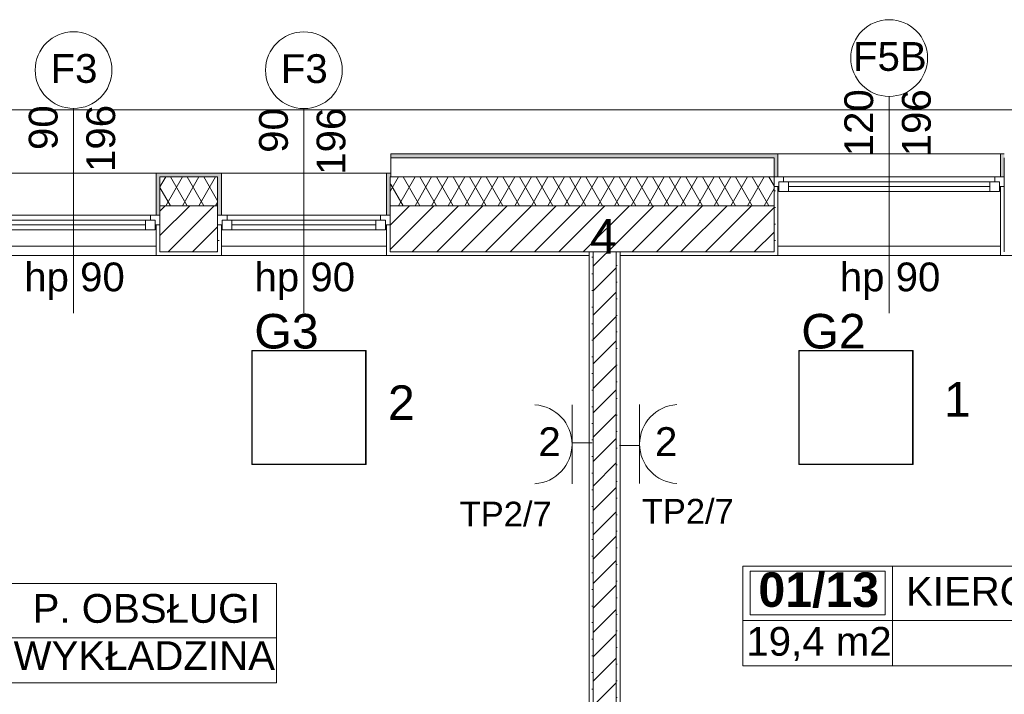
# Model space of a CAD drawing. Header units: millimetres. Extents: x -232602 to -175679, y -119570 to -82350.
# Tile 33 of 36: x -200377 to -195246, y -94294 to -90777. Entities that reach past the tile are written whole.
import ezdxf
from ezdxf.xclip import XClip

# ---------------------------------------------------------------- set-up
doc = ezdxf.new("R2010")
doc.units = ezdxf.units.MM
doc.header["$MEASUREMENT"] = 0
doc.header["$XCLIPFRAME"] = 0
doc.linetypes.add('Kropkowana', pattern=[317.499995, 0, -317.499995])
doc.layers.add('2D - Rysunki i Obrazki', color=7, linetype='Continuous')
for name, color, linetype, lineweight in [('PT_ELE_4_6_DLX_BLD0_LUMKEY_IDX_Nr_pióra__6', 6, 'Continuous', 18), ('PT_ELE_4_6_DLX_BLD0_LUMKEY_IDX_Nr_pióra__7', 7, 'Continuous', 18), ('PT_ELE_4_6_DLX_BLD1_LUM_Nr_pióra__5', 5, 'Continuous', 18), ('PT_ELE_4_6_DLX_BLD1_LUMKEY_IDX_Nr_pióra__3', 3, 'Continuous', 18), ('PT_ELE_4_6_E- Schemat - Szyny L1.L2.L3_Nr_pióra__7', 7, 'Continuous', 18), ('PT_ELE_4_6_Elementy Modelu - Strefy_Nr_pióra__251', 251, 'Continuous', 18), ('PT_ELE_4_6_Elementy Modelu - Strefy_Nr_pióra__254', 254, 'Continuous', 18), ('PT_ELE_4_6_Konstrukcja - Stropy_Nr_pióra__255', 255, 'Continuous', 18), ('PT_ELE_4_6_Konstrukcja - Ściany zew_Nr_pióra__251', 251, 'Continuous', 18), ('PT_ELE_4_6_Konstrukcja - Ściany zew_Nr_pióra__252', 252, 'Continuous', 18), ('PT_ELE_4_6_Konstrukcja - Ściany zew_Nr_pióra__254', 254, 'Continuous', 18), ('PT_ELE_4_6_Konstrukcja - Ściany zew_Nr_pióra__7', 7, 'Continuous', 18), ('PT_ELE_4_6_Oświetlenie_Nr_pióra__6', 6, 'Continuous', 18)]:
    doc.layers.add(name, color=color, linetype=linetype, lineweight=lineweight)
doc.layers.add('PT_ELE_4_6_DLX_BLD1_CONT_Nr_pióra__8', color=7, linetype='Continuous', lineweight=18, true_color=0x969696)
doc.layers.add('PT_ELE_4_6_DLX_BLD1_RESKEY_IDX_Nr_pióra__13', color=7, linetype='Continuous', lineweight=18, true_color=0x707070)
doc.styles.add('STYL_AUTOMATYCZNY_1', font='arial.ttf')
doc.styles.add('STYL_AUTOMATYCZNY_3', font='arial.ttf')
pattern_1 = [(60, (-96416.83, -0.008), (-64.951905, 37.5), []), (120, (-96416.83, -0.008), (64.951905, 37.5), [])]
pattern_2 = [(0, (-96416.83, -0.008), (0, 86.60254), [0, -50]), (0, (-96391.83, 43.29), (0, 86.60254), [0, -50])]
pattern_3 = [(45, (-96416.83, -0.008), (-63.63961, 63.63961), [])]

# ---------------------------------------------------------------- blocks, each defined once
blk = doc.blocks.new('Rysunek_1_6', base_point=(-200661.4, -99449.8))
at = {"layer": 'PT_ELE_4_6_Konstrukcja - Ściany zew_Nr_pióra__252', "linetype": 'Continuous', "lineweight": 18}
h = blk.add_hatch(dxfattribs=at)
h.set_pattern_fill('IZOLACJA_MIĘKKA_0006', color=252, style=0, pattern_type=2)
h.set_pattern_definition(pattern_1)
h.paths.add_polyline_path([(-199646.3, -91596.6), (-199646.3, -91746.6), (-199346.3, -91746.6), (-199346.3, -91596.6)])
h = blk.add_hatch(dxfattribs=at)
h.set_pattern_fill('IZOLACJA_MIĘKKA_0006', color=252, style=0, pattern_type=2)
h.set_pattern_definition(pattern_1)
h.paths.add_polyline_path([(-198443.1, -91596.6), (-198446.3, -91596.6), (-198446.3, -91746.6), (-198443.1, -91746.6)])
h = blk.add_hatch(dxfattribs=at)
h.set_pattern_fill('IZOLACJA_MIĘKKA_0006', color=252, style=0, pattern_type=2)
h.set_pattern_definition(pattern_1)
h.paths.add_polyline_path([(-198443.1, -91596.6), (-198443.1, -91746.6), (-196446.3, -91746.6), (-196446.3, -91596.6)])
h = blk.add_hatch(dxfattribs=at)
h.set_pattern_fill('TYNK_0006', color=252, style=0, pattern_type=2)
h.set_pattern_definition(pattern_2)
h.paths.add_polyline_path([(-196426.3, -91646.6), (-196446.3, -91646.6), (-196446.3, -92006.6), (-196426.3, -92006.6)])
h = blk.add_hatch(dxfattribs=at)
h.set_pattern_fill('TYNK_0006', color=252, style=0, pattern_type=2)
h.set_pattern_definition(pattern_2)
h.paths.add_polyline_path([(-195266.3, -91646.6), (-195266.3, -92006.6), (-195246.3, -92006.6), (-195246.3, -91646.6)])
h = blk.add_hatch(dxfattribs=at)
h.set_pattern_fill('BLOCZKI_CERAMICZNE_0006', color=252, style=0, pattern_type=2)
h.set_pattern_definition(pattern_3)
h.paths.add_polyline_path([(-199646.3, -91986.6), (-199346.3, -91986.6), (-199346.3, -91746.6), (-199646.3, -91746.6)])
h = blk.add_hatch(dxfattribs=at)
h.set_pattern_fill('BLOCZKI_CERAMICZNE_0006', color=252, style=0, pattern_type=2)
h.set_pattern_definition(pattern_3)
h.paths.add_polyline_path([(-198446.3, -91746.6), (-198446.3, -91986.6), (-198443.1, -91986.6), (-198443.1, -91746.6)])
h = blk.add_hatch(dxfattribs=at)
h.set_pattern_fill('BLOCZKI_CERAMICZNE_0006', color=252, style=0, pattern_type=2)
h.set_pattern_definition(pattern_3)
h.paths.add_polyline_path([(-198443.1, -91986.6), (-196446.3, -91986.6), (-196446.3, -91746.6), (-198443.1, -91746.6)])
h = blk.add_hatch(dxfattribs=at)
h.set_pattern_fill('TYNK_0006', color=252, style=0, pattern_type=2)
h.set_pattern_definition(pattern_2)
h.paths.add_polyline_path([(-199666.3, -91846.6), (-199666.3, -92006.6), (-199646.3, -92006.6), (-199646.3, -91846.6)])
h = blk.add_hatch(dxfattribs=at)
h.set_pattern_fill('TYNK_0006', color=252, style=0, pattern_type=2)
h.set_pattern_definition(pattern_2)
h.paths.add_polyline_path([(-199346.3, -91846.6), (-199346.3, -92006.6), (-199326.3, -92006.6), (-199326.3, -91846.6)])
h = blk.add_hatch(dxfattribs=at)
h.set_pattern_fill('TYNK_0006', color=252, style=0, pattern_type=2)
h.set_pattern_definition(pattern_2)
h.paths.add_polyline_path([(-198466.3, -91846.6), (-198466.3, -92006.6), (-198446.3, -92006.6), (-198446.3, -91846.6)])
h = blk.add_hatch(dxfattribs=at)
h.set_pattern_fill('TYNK_0006', color=252, style=0, pattern_type=2)
h.set_pattern_definition(pattern_2)
h.paths.add_polyline_path([(-199346.3, -91986.6), (-199646.3, -91986.6), (-199646.3, -92006.6), (-199346.3, -92006.6)])
h = blk.add_hatch(dxfattribs=at)
h.set_pattern_fill('TYNK_0006', color=252, style=0, pattern_type=2)
h.set_pattern_definition(pattern_2)
h.paths.add_polyline_path([(-198446.3, -91986.6), (-198446.3, -92006.6), (-198443.1, -92006.6), (-198443.1, -91986.6)])
h = blk.add_hatch(dxfattribs=at)
h.set_pattern_fill('TYNK_0006', color=252, style=0, pattern_type=2)
h.set_pattern_definition(pattern_2)
h.paths.add_polyline_path([(-197408.8, -91986.6), (-198443.1, -91986.6), (-198443.1, -92006.6), (-197408.8, -92006.6)])
h = blk.add_hatch(dxfattribs=at)
h.set_pattern_fill('TYNK_0006', color=252, style=0, pattern_type=2)
h.set_pattern_definition(pattern_2)
h.paths.add_polyline_path([(-197408.8, -92006.6), (-197388.8, -92006.6), (-197388.8, -91986.6), (-197408.8, -91986.6)])
h = blk.add_hatch(dxfattribs=at)
h.set_pattern_fill('BLOCZKI_CERAMICZNE_0006', color=252, style=0, pattern_type=2)
h.set_pattern_definition(pattern_3)
h.paths.add_polyline_path([(-197388.8, -92006.6), (-197268.8, -92006.6), (-197268.8, -91986.6), (-197388.8, -91986.6)])
h = blk.add_hatch(dxfattribs=at)
h.set_pattern_fill('TYNK_0006', color=252, style=0, pattern_type=2)
h.set_pattern_definition(pattern_2)
h.paths.add_polyline_path([(-197268.8, -92006.6), (-197248.8, -92006.6), (-197248.8, -91986.6), (-197268.8, -91986.6)])
h = blk.add_hatch(dxfattribs=at)
h.set_pattern_fill('TYNK_0006', color=252, style=0, pattern_type=2)
h.set_pattern_definition(pattern_2)
h.paths.add_polyline_path([(-197248.8, -92006.6), (-196446.3, -92006.6), (-196446.3, -91986.6), (-197248.8, -91986.6)])
h = blk.add_hatch(dxfattribs=at)
h.set_pattern_fill('TYNK_0006', color=252, style=0, pattern_type=2)
h.set_pattern_definition(pattern_2)
h.paths.add_polyline_path([(-197408.8, -92006.6), (-197408.8, -95986.6), (-197388.8, -95986.6), (-197388.8, -92006.6)])
h = blk.add_hatch(dxfattribs=at)
h.set_pattern_fill('BLOCZKI_CERAMICZNE_0006', color=252, style=0, pattern_type=2)
h.set_pattern_definition(pattern_3)
h.paths.add_polyline_path([(-197388.8, -92006.6), (-197388.8, -95986.6), (-197268.8, -95986.6), (-197268.8, -92006.6)])
h = blk.add_hatch(dxfattribs=at)
h.set_pattern_fill('TYNK_0006', color=252, style=0, pattern_type=2)
h.set_pattern_definition(pattern_2)
h.paths.add_polyline_path([(-197248.8, -95986.6), (-197248.8, -92006.6), (-197268.8, -92006.6), (-197268.8, -95986.6)])
at = {"layer": 'PT_ELE_4_6_Konstrukcja - Ściany zew_Nr_pióra__254', "linetype": 'Continuous', "lineweight": 18}
for points in [[(-196446.3, -91476.6), (-198443.1, -91476.6), (-198443.1, -91496.6), (-196446.3, -91496.6)], [(-196446.3, -91476.6), (-196446.3, -91596.6), (-196426.3, -91596.6), (-196426.3, -91476.6)], [(-195266.3, -91596.6), (-195246.3, -91596.6), (-195246.3, -91476.6), (-195266.3, -91476.6)], [(-199666.3, -91796.6), (-199646.3, -91796.6), (-199646.3, -91576.6), (-199666.3, -91576.6)], [(-199346.3, -91576.6), (-199646.3, -91576.6), (-199646.3, -91596.6), (-199346.3, -91596.6)], [(-199346.3, -91576.6), (-199346.3, -91796.6), (-199326.3, -91796.6), (-199326.3, -91576.6)], [(-198466.3, -91576.6), (-198466.3, -91796.6), (-198446.3, -91796.6), (-198446.3, -91576.6)], [(-198446.3, -91576.6), (-198446.3, -91596.6), (-198443.1, -91596.6), (-198443.1, -91576.6)]]:
    blk.add_hatch(color=254, dxfattribs=at).paths.add_polyline_path(points)
at = {"layer": 'PT_ELE_4_6_DLX_BLD1_CONT_Nr_pióra__8', "color": 252, "linetype": 'Continuous', "lineweight": 18, "true_color": 0x969696, "flags": 128}
for points in [[(-192126.3, -91246.6), (-218616.3, -91246.6)], [(-197408.8, -92006.6), (-202726.9, -92006.3)], [(-197408.8, -95986.6), (-197408.8, -92006.6)], [(-192366.3, -92006.6), (-197248.8, -92006.6)], [(-197248.8, -92006.6), (-197248.8, -95986.5)]]:
    blk.add_lwpolyline(points, dxfattribs=at)
at = {"layer": 'PT_ELE_4_6_DLX_BLD1_LUM_Nr_pióra__5', "color": 5, "linetype": 'Continuous', "lineweight": 18, "flags": 128}
for points in [[(-199167.9, -93096.6), (-199167.9, -92500.6)], [(-199167.9, -92500.6), (-199167.9, -93096.6)], [(-199167.9, -92500.6), (-198571.9, -92500.6)], [(-198571.9, -92500.6), (-199167.9, -92500.6)], [(-198571.9, -92500.6), (-199167.9, -92500.6)], [(-199167.9, -92500.6), (-199167.9, -93096.6)], [(-199167.9, -93096.6), (-199167.9, -92500.6)], [(-199167.9, -92500.6), (-198571.9, -92500.6)], [(-198574.4, -92503.1), (-199165.4, -92503.1)], [(-199165.4, -92503.1), (-199165.4, -93094.1)], [(-199165.4, -92503.1), (-198574.4, -92503.1)], [(-199165.4, -93094.1), (-199165.4, -92503.1)], [(-198574.4, -93094.1), (-198574.4, -92503.1)], [(-198574.4, -92503.1), (-198574.4, -93094.1)], [(-198571.9, -92500.6), (-198571.9, -93096.6)], [(-198571.9, -93096.6), (-198571.9, -92500.6)], [(-198571.9, -93096.6), (-198571.9, -92500.6)], [(-198571.9, -92500.6), (-198571.9, -93096.6)], [(-196317.6, -93096.6), (-196317.6, -92500.6)], [(-196317.6, -92500.6), (-196317.6, -93096.6)], [(-196317.6, -92500.6), (-195721.6, -92500.6)], [(-195721.6, -92500.6), (-196317.6, -92500.6)], [(-195721.6, -92500.6), (-196317.6, -92500.6)], [(-196317.6, -92500.6), (-196317.6, -93096.6)], [(-196317.6, -93096.6), (-196317.6, -92500.6)], [(-196317.6, -92500.6), (-195721.6, -92500.6)], [(-195724.1, -92503.1), (-196315.1, -92503.1)], [(-196315.1, -92503.1), (-196315.1, -93094.1)], [(-196315.1, -92503.1), (-195724.1, -92503.1)], [(-196315.1, -93094.1), (-196315.1, -92503.1)], [(-195724.1, -93094.1), (-195724.1, -92503.1)], [(-195724.1, -92503.1), (-195724.1, -93094.1)], [(-195721.6, -92500.6), (-195721.6, -93096.6)], [(-195721.6, -93096.6), (-195721.6, -92500.6)], [(-195721.6, -93096.6), (-195721.6, -92500.6)], [(-195721.6, -92500.6), (-195721.6, -93096.6)], [(-198571.9, -93096.6), (-199167.9, -93096.6)], [(-199167.9, -93096.6), (-198571.9, -93096.6)], [(-199167.9, -93096.6), (-198571.9, -93096.6)], [(-198571.9, -93096.6), (-199167.9, -93096.6)], [(-199165.4, -93094.1), (-198574.4, -93094.1)], [(-198574.4, -93094.1), (-199165.4, -93094.1)], [(-195721.6, -93096.6), (-196317.6, -93096.6)], [(-196317.6, -93096.6), (-195721.6, -93096.6)], [(-196317.6, -93096.6), (-195721.6, -93096.6)], [(-195721.6, -93096.6), (-196317.6, -93096.6)], [(-196315.1, -93094.1), (-195724.1, -93094.1)], [(-195724.1, -93094.1), (-196315.1, -93094.1)]]:
    blk.add_lwpolyline(points, dxfattribs=at)
at = {"layer": 'PT_ELE_4_6_Elementy Modelu - Strefy_Nr_pióra__251', "color": 251, "linetype": 'Continuous', "lineweight": 18}
for p, q in [((-196609.1, -93626.5), (-192908.3, -93626.5)), ((-196609.1, -94145.1), (-196609.1, -93626.5)), ((-195828.6, -93626.5), (-195828.6, -94145.1)), ((-196570.1, -93652.5), (-195867.7, -93652.5)), ((-196570.1, -93878.8), (-196570.1, -93652.5)), ((-195867.7, -93652.5), (-195867.7, -93878.8)), ((-201222.8, -93716.1), (-199038.1, -93716.1)), ((-199038.1, -93716.1), (-199038.1, -94234.7)), ((-195867.7, -93878.8), (-196570.1, -93878.8)), ((-196609.1, -93909.4), (-192908.3, -93909.4)), ((-201222.8, -93999), (-199038.1, -93999)), ((-192908.3, -94145.1), (-196609.1, -94145.1)), ((-199038.1, -94234.7), (-201222.8, -94234.7))]:
    blk.add_line(p, q, dxfattribs=at)
at = {"layer": 'PT_ELE_4_6_Elementy Modelu - Strefy_Nr_pióra__254', "color": 254, "linetype": 'Continuous', "lineweight": 18, "flags": 128}
for points in [[(-202726.9, -92006.3), (-202726.9, -95986.6), (-197408.8, -95986.6), (-197408.8, -92006.3)], [(-197248.8, -92006.6), (-197248.8, -95986.6), (-192386.3, -95986.6), (-192386.3, -92006.6)]]:
    blk.add_lwpolyline(points, close=True, dxfattribs=at)
at = {"layer": 'PT_ELE_4_6_Konstrukcja - Stropy_Nr_pióra__255', "color": 255, "linetype": 'Kropkowana', "lineweight": 18, "flags": 128}
blk.add_lwpolyline([(-192386.3, -92006.6), (-218206.3, -92006.6), (-218206.3, -102826.6), (-208326.3, -102826.6), (-208326.3, -100086.6), (-203885.8, -100086.6), (-203885.8, -102826.6), (-192386.3, -102826.6)], close=True, dxfattribs=at)
at = {"layer": 'PT_ELE_4_6_Konstrukcja - Ściany zew_Nr_pióra__251', "color": 251, "linetype": 'Continuous', "lineweight": 18}
for p, q in [((-195846.3, -91176.6), (-195846.3, -92306.6)), ((-200096.3, -91239.3), (-200096.3, -92306.6)), ((-198896.3, -91240.1), (-198896.3, -92306.6))]:
    blk.add_line(p, q, dxfattribs=at)
at = {"layer": 'PT_ELE_4_6_Konstrukcja - Ściany zew_Nr_pióra__251', "color": 251, "linetype": 'Continuous', "lineweight": 18, "flags": 128}
for points in [[(-195646.3, -90976.6, 1), (-196046.3, -90976.6, 1)], [(-199896.3, -91039.3, 1), (-200296.3, -91039.3, 1)], [(-198696.3, -91040.1, 1), (-199096.3, -91040.1, 1)]]:
    blk.add_lwpolyline(points, format="xyb", close=True, dxfattribs=at)
at = {"layer": 'PT_ELE_4_6_Konstrukcja - Ściany zew_Nr_pióra__7', "color": 7, "linetype": 'Continuous', "lineweight": 18}
for p, q in [((-196446.3, -91476.6), (-196426.3, -91476.6)), ((-196446.3, -91476.6), (-196426.3, -91476.6)), ((-196426.3, -91596.6), (-196426.3, -91476.6)), ((-195266.3, -91476.6), (-196426.3, -91476.6)), ((-196426.3, -91596.6), (-196426.3, -91476.6)), ((-195266.3, -91596.6), (-195266.3, -91476.6)), ((-195246.3, -91476.6), (-195266.3, -91476.6)), ((-195246.3, -91476.6), (-195266.3, -91476.6)), ((-195266.3, -91596.6), (-195266.3, -91476.6)), ((-196446.3, -91496.6), (-198443.1, -91496.6)), ((-196446.3, -91496.6), (-196446.3, -91596.6)), ((-195246.3, -91496.6), (-195246.3, -91596.6)), ((-199666.3, -91576.6), (-200526.3, -91576.6)), ((-199666.3, -91796.6), (-199666.3, -91576.6)), ((-199646.3, -91576.6), (-199666.3, -91576.6)), ((-199646.3, -91576.6), (-199666.3, -91576.6)), ((-199666.3, -91796.6), (-199666.3, -91576.6)), ((-199346.3, -91576.6), (-199326.3, -91576.6)), ((-199346.3, -91576.6), (-199326.3, -91576.6)), ((-199326.3, -91796.6), (-199326.3, -91576.6)), ((-199326.3, -91576.6), (-198466.3, -91576.6)), ((-199326.3, -91796.6), (-199326.3, -91576.6)), ((-198466.3, -91796.6), (-198466.3, -91576.6)), ((-198446.3, -91576.6), (-198466.3, -91576.6)), ((-198446.3, -91576.6), (-198466.3, -91576.6)), ((-198466.3, -91796.6), (-198466.3, -91576.6)), ((-199346.3, -91596.6), (-199646.3, -91596.6)), ((-199646.3, -91596.6), (-199646.3, -91796.6)), ((-199346.3, -91596.6), (-199346.3, -91796.6)), ((-198443.1, -91596.6), (-198446.3, -91596.6)), ((-198446.3, -91596.6), (-198446.3, -91796.6)), ((-196446.3, -91596.6), (-198443.1, -91596.6)), ((-196446.3, -91596.6), (-196426.3, -91596.6)), ((-196446.3, -91596.6), (-196446.3, -91646.6)), ((-196446.3, -91596.6), (-196396.3, -91596.6)), ((-196446.3, -91596.6), (-196446.3, -91646.6)), ((-196446.3, -91596.6), (-196446.3, -91646.6)), ((-196396.3, -91621.6), (-196421.3, -91621.6)), ((-196421.3, -91621.6), (-196421.3, -91646.6)), ((-196421.3, -91621.6), (-196371.3, -91621.6)), ((-196421.3, -91671.6), (-196421.3, -91621.6)), ((-196396.3, -91596.6), (-196396.3, -91621.6)), ((-196396.3, -91596.6), (-195296.3, -91596.6)), ((-196371.3, -91621.6), (-196371.3, -91671.6)), ((-196371.3, -91621.6), (-195321.3, -91621.6)), ((-195321.3, -91671.6), (-195321.3, -91621.6)), ((-195321.3, -91621.6), (-195271.3, -91621.6)), ((-195296.3, -91621.6), (-195296.3, -91596.6)), ((-195296.3, -91596.6), (-195246.3, -91596.6)), ((-195271.3, -91621.6), (-195296.3, -91621.6)), ((-195271.3, -91646.6), (-195271.3, -91621.6)), ((-195271.3, -91621.6), (-195271.3, -91671.6)), ((-195246.3, -91596.6), (-195266.3, -91596.6)), ((-195246.3, -91596.6), (-195246.3, -91646.6)), ((-195246.3, -91596.6), (-195246.3, -91646.6)), ((-195246.3, -91596.6), (-195246.3, -91646.6)), ((-196446.3, -91646.6), (-196426.3, -91646.6)), ((-196446.3, -91986.6), (-196446.3, -91646.6)), ((-196421.3, -91646.6), (-196446.3, -91646.6)), ((-196426.3, -91646.6), (-196426.3, -92006.6)), ((-196426.3, -91646.6), (-196426.3, -92006.6)), ((-196371.3, -91671.6), (-196421.3, -91671.6)), ((-195321.3, -91646.6), (-196371.3, -91646.6)), ((-195321.3, -91671.6), (-196371.3, -91671.6)), ((-195321.3, -91671.6), (-196371.3, -91671.6)), ((-195271.3, -91671.6), (-195321.3, -91671.6)), ((-195246.3, -91646.6), (-195271.3, -91646.6)), ((-195266.3, -91646.6), (-195266.3, -92006.6)), ((-195246.3, -91646.6), (-195266.3, -91646.6)), ((-195266.3, -91646.6), (-195266.3, -92006.6)), ((-195246.3, -91986.6), (-195246.3, -91646.6)), ((-199346.3, -91746.6), (-199646.3, -91746.6)), ((-198443.1, -91746.6), (-198446.3, -91746.6)), ((-196446.3, -91746.6), (-198443.1, -91746.6)), ((-200496.3, -91796.6), (-199696.3, -91796.6)), ((-200471.3, -91821.6), (-199721.3, -91821.6)), ((-199721.3, -91871.6), (-199721.3, -91821.6)), ((-199721.3, -91821.6), (-199671.3, -91821.6)), ((-199696.3, -91821.6), (-199696.3, -91796.6)), ((-199696.3, -91796.6), (-199646.3, -91796.6)), ((-199671.3, -91821.6), (-199696.3, -91821.6)), ((-199671.3, -91846.6), (-199671.3, -91821.6)), ((-199671.3, -91821.6), (-199671.3, -91871.6)), ((-199646.3, -91796.6), (-199666.3, -91796.6)), ((-199646.3, -91796.6), (-199646.3, -91846.6)), ((-199646.3, -91796.6), (-199646.3, -91846.6)), ((-199646.3, -91796.6), (-199646.3, -91846.6)), ((-199346.3, -91796.6), (-199326.3, -91796.6)), ((-199346.3, -91796.6), (-199346.3, -91846.6)), ((-199296.3, -91796.6), (-199346.3, -91796.6)), ((-199346.3, -91796.6), (-199346.3, -91846.6)), ((-199346.3, -91796.6), (-199346.3, -91846.6)), ((-199321.3, -91846.6), (-199321.3, -91821.6)), ((-199321.3, -91821.6), (-199296.3, -91821.6)), ((-199271.3, -91821.6), (-199321.3, -91821.6)), ((-199321.3, -91821.6), (-199321.3, -91871.6)), ((-199296.3, -91821.6), (-199296.3, -91796.6)), ((-198496.3, -91796.6), (-199296.3, -91796.6)), ((-199271.3, -91871.6), (-199271.3, -91821.6)), ((-198521.3, -91821.6), (-199271.3, -91821.6)), ((-198471.3, -91821.6), (-198521.3, -91821.6)), ((-198521.3, -91821.6), (-198521.3, -91871.6)), ((-198446.3, -91796.6), (-198496.3, -91796.6)), ((-198496.3, -91796.6), (-198496.3, -91821.6)), ((-198496.3, -91821.6), (-198471.3, -91821.6)), ((-198471.3, -91821.6), (-198471.3, -91846.6)), ((-198471.3, -91871.6), (-198471.3, -91821.6)), ((-198446.3, -91796.6), (-198466.3, -91796.6)), ((-198446.3, -91796.6), (-198446.3, -91846.6)), ((-198446.3, -91796.6), (-198446.3, -91846.6)), ((-198446.3, -91796.6), (-198446.3, -91846.6)), ((-199721.3, -91846.6), (-200471.3, -91846.6)), ((-199721.3, -91871.6), (-200471.3, -91871.6)), ((-199721.3, -91871.6), (-200471.3, -91871.6)), ((-199671.3, -91871.6), (-199721.3, -91871.6)), ((-199646.3, -91846.6), (-199671.3, -91846.6)), ((-199666.3, -91846.6), (-199666.3, -92006.6)), ((-199646.3, -91846.6), (-199666.3, -91846.6)), ((-199666.3, -91846.6), (-199666.3, -92006.6)), ((-199646.3, -91986.6), (-199646.3, -91846.6)), ((-199346.3, -91846.6), (-199326.3, -91846.6)), ((-199346.3, -91986.6), (-199346.3, -91846.6)), ((-199346.3, -91846.6), (-199321.3, -91846.6)), ((-199326.3, -91846.6), (-199326.3, -92006.6)), ((-199326.3, -91846.6), (-199326.3, -92006.6)), ((-199321.3, -91871.6), (-199271.3, -91871.6)), ((-199271.3, -91846.6), (-198521.3, -91846.6)), ((-199271.3, -91871.6), (-198521.3, -91871.6)), ((-199271.3, -91871.6), (-198521.3, -91871.6)), ((-198521.3, -91871.6), (-198471.3, -91871.6)), ((-198471.3, -91846.6), (-198446.3, -91846.6)), ((-198466.3, -91846.6), (-198466.3, -92006.6)), ((-198446.3, -91846.6), (-198466.3, -91846.6)), ((-198466.3, -91846.6), (-198466.3, -92006.6)), ((-198446.3, -91986.6), (-198446.3, -91846.6)), ((-199666.3, -91956.6), (-200526.3, -91956.6)), ((-199646.3, -91986.6), (-199346.3, -91986.6)), ((-199326.3, -91956.6), (-198466.3, -91956.6)), ((-198446.3, -91986.6), (-198443.1, -91986.6)), ((-198443.1, -91986.6), (-197408.8, -91986.6)), ((-197408.8, -91986.6), (-197408.8, -92006.6)), ((-197388.8, -91986.6), (-197408.8, -91986.6)), ((-197408.8, -91986.6), (-197408.8, -92006.6)), ((-197388.8, -91986.6), (-197408.8, -91986.6)), ((-197268.8, -91986.6), (-197388.8, -91986.6)), ((-197268.8, -91986.6), (-197388.8, -91986.6)), ((-197388.8, -92006.6), (-197388.8, -91986.6)), ((-197248.8, -91986.6), (-197268.8, -91986.6)), ((-197248.8, -91986.6), (-197268.8, -91986.6)), ((-197268.8, -92006.6), (-197268.8, -91986.6)), ((-197248.8, -92006.6), (-197248.8, -91986.6)), ((-197248.8, -91986.6), (-196446.3, -91986.6)), ((-197248.8, -92006.6), (-197248.8, -91986.6)), ((-195266.3, -91956.6), (-196426.3, -91956.6)), ((-199646.3, -92006.6), (-199666.3, -92006.6)), ((-199646.3, -92006.6), (-199666.3, -92006.6)), ((-199346.3, -92006.6), (-199326.3, -92006.6)), ((-199346.3, -92006.6), (-199326.3, -92006.6)), ((-198446.3, -92006.6), (-198466.3, -92006.6)), ((-198446.3, -92006.6), (-198466.3, -92006.6)), ((-197388.8, -92006.6), (-197388.8, -95986.6)), ((-197268.8, -95986.6), (-197268.8, -92006.6)), ((-196446.3, -92006.6), (-196426.3, -92006.6)), ((-196446.3, -92006.6), (-196426.3, -92006.6)), ((-195246.3, -92006.6), (-195266.3, -92006.6)), ((-195246.3, -92006.6), (-195266.3, -92006.6))]:
    blk.add_line(p, q, dxfattribs=at)
at = {"layer": 'PT_ELE_4_6_Konstrukcja - Ściany zew_Nr_pióra__7', "color": 7, "linetype": 'Continuous', "lineweight": 18, "flags": 128}
for points in [[(-196446.3, -91476.6), (-198443.1, -91476.6)], [(-198443.1, -91476.6), (-198443.1, -91496.6)], [(-198443.1, -91496.6), (-198443.1, -91596.6)], [(-199346.3, -91576.6), (-199646.3, -91576.6)], [(-198443.1, -91576.6), (-198446.3, -91576.6)], [(-198443.1, -91596.6), (-198443.1, -91576.6)], [(-199646.3, -92006.6), (-199346.3, -92006.6)], [(-198446.3, -92006.6), (-198443.1, -92006.6)], [(-198443.1, -92006.6), (-197408.8, -92006.6)], [(-197408.8, -92006.6), (-197408.8, -95986.6)], [(-197248.8, -92006.6), (-196446.3, -92006.6)], [(-197248.8, -95986.6), (-197248.8, -92006.6)]]:
    blk.add_lwpolyline(points, dxfattribs=at)
at = {"layer": 'PT_ELE_4_6_Oświetlenie_Nr_pióra__6', "color": 6, "linetype": 'Continuous', "lineweight": 18}
for p, q in [((-197498.8, -93196.1), (-197498.8, -92784.9)), ((-197146.7, -92783.7), (-197146.7, -93194.9)), ((-197498.8, -92982.8), (-197393.6, -92982.8)), ((-197146.7, -92997), (-197252, -92997))]:
    blk.add_line(p, q, dxfattribs=at)
for centre, start, end in [((-197704.8, -92990.5), 273.376, 86.624), ((-196940.8, -92989.3), 93.376, 266.624)]:
    blk.add_arc(centre, 206, start, end, dxfattribs=at)
at = {"layer": 'PT_ELE_4_6_DLX_BLD0_LUMKEY_IDX_Nr_pióra__6', "color": 6, "linetype": 'Continuous', "lineweight": 18, "char_height": 150, "attachment_point": 7, "style": 'STYL_AUTOMATYCZNY_1'}
for insert in [(-197674.2, -93051.9), (-197066.6, -93051.3)]:
    blk.add_mtext('\\A1;{\\pql;\\fArial|b0|i0|c238|p0;\\W1.000000;2}', dxfattribs=dict(at, insert=insert))
at = {"layer": 'PT_ELE_4_6_DLX_BLD0_LUMKEY_IDX_Nr_pióra__7', "color": 7, "linetype": 'Continuous', "lineweight": 18, "char_height": 180, "attachment_point": 7, "style": 'STYL_AUTOMATYCZNY_1'}
for s, insert in [('\\A1;{\\pql;\\fArial|b0|i0|c238|p0;\\W1.000000;2}', (-198458.2, -92863.2)), ('\\A1;{\\pql;\\fArial|b0|i0|c238|p0;\\W1.000000;1}', (-195561.1, -92846.4))]:
    blk.add_mtext(s, dxfattribs=dict(at, insert=insert))
at = {"layer": 'PT_ELE_4_6_DLX_BLD1_LUMKEY_IDX_Nr_pióra__3', "color": 3, "linetype": 'Continuous', "lineweight": 18, "char_height": 180, "attachment_point": 7, "style": 'STYL_AUTOMATYCZNY_1'}
for s, insert in [('\\A1;{\\pql;\\fArial|b0|i0|c238|p0;\\W1.000000;G3}', (-199154.6, -92493.5)), ('\\A1;{\\pql;\\fArial|b0|i0|c238|p0;\\W1.000000;G2}', (-196304.2, -92493.3))]:
    blk.add_mtext(s, dxfattribs=dict(at, insert=insert))
at = {"layer": 'PT_ELE_4_6_DLX_BLD1_RESKEY_IDX_Nr_pióra__13', "color": 8, "linetype": 'Continuous', "lineweight": 18, "true_color": 0x707070, "insert": (-197405.5, -91996.1), "char_height": 180, "attachment_point": 7, "style": 'STYL_AUTOMATYCZNY_1'}
blk.add_mtext('\\A1;{\\pql;\\fArial|b0|i0|c238|p0;\\W1.000000;4}', dxfattribs=at)
at = {"layer": 'PT_ELE_4_6_E- Schemat - Szyny L1.L2.L3_Nr_pióra__7', "color": 7, "linetype": 'Continuous', "lineweight": 18, "char_height": 128.571, "attachment_point": 7, "style": 'STYL_AUTOMATYCZNY_1'}
for insert in [(-197135.2, -93405.6), (-198084.2, -93420.3)]:
    blk.add_mtext('\\A1;{\\pql;\\fArial|b0|i0|c238|p0;\\W1.000000;TP2/7}', dxfattribs=dict(at, insert=insert))
at = {"layer": 'PT_ELE_4_6_Elementy Modelu - Strefy_Nr_pióra__251', "color": 251, "linetype": 'Continuous', "lineweight": 18, "attachment_point": 4}
for s, insert, char_height, style in [('\\A1;{\\pql;\\fArial|b1|i0|c238|p0;\\W1.000000;01/13}', (-196527.8, -93750.8), 180, 'STYL_AUTOMATYCZNY_3'), ('\\A1;{\\pql;\\fArial|b0|i0|c238|p0;\\W1.000000;KIEROWNIK SEKRETARIATU}', (-195759.1, -93757.6), 150, 'STYL_AUTOMATYCZNY_1'), ('\\A1;{\\pql;\\fArial|b0|i0|c238|p0;\\W1.000000;P. OBSŁUGI}', (-200310, -93847.2), 150, 'STYL_AUTOMATYCZNY_1'), ('\\A1;{\\pql;\\fArial|b0|i0|c238|p0;\\W1.000000;WYKŁADZINA}', (-200408.9, -94092.2), 150, 'STYL_AUTOMATYCZNY_1'), ('\\A1;{\\pql;\\fArial|b0|i0|c238|p0;\\W1.000000;19,4 m2}', (-196590.5, -94031.7), 150, 'STYL_AUTOMATYCZNY_1')]:
    blk.add_mtext(s, dxfattribs=dict(at, insert=insert, char_height=char_height, style=style))
at = {"layer": 'PT_ELE_4_6_Konstrukcja - Ściany zew_Nr_pióra__7', "color": 7, "linetype": 'Continuous', "lineweight": 18, "char_height": 150, "attachment_point": 7, "style": 'STYL_AUTOMATYCZNY_1'}
for s, insert in [('\\A1;{\\pql;\\pt0;\\fArial|b0|i0|c238|p0;\\W1.000000;F5B}', (-196035, -91045.5)), ('\\A1;{\\pql;\\pt0;\\fArial|b0|i0|c238|p0;\\W1.000000;F3}', (-200216.4, -91108.1)), ('\\A1;{\\pql;\\pt0;\\fArial|b0|i0|c238|p0;\\W1.000000;F3}', (-199016.4, -91108.9)), ('\\A1;{\\pql;\\pt0;\\fArial|b0|i0|c238|p0;\\W1.000000;hp 90}', (-200353.7, -92238)), ('\\A1;{\\pql;\\pt0;\\fArial|b0|i0|c238|p0;\\W1.000000;hp 90}', (-199153.7, -92238)), ('\\A1;{\\pql;\\pt0;\\fArial|b0|i0|c238|p0;\\W1.000000;hp 90}', (-196103.7, -92238))]:
    blk.add_mtext(s, dxfattribs=dict(at, insert=insert))
at = {"layer": 'PT_ELE_4_6_Konstrukcja - Ściany zew_Nr_pióra__7', "color": 7, "linetype": 'Continuous', "lineweight": 18, "char_height": 150, "attachment_point": 7, "rotation": 90, "style": 'STYL_AUTOMATYCZNY_1'}
for s, insert in [('\\A1;{\\pql;\\pt0;\\fArial|b0|i0|c238|p0;\\W1.000000;120}', (-195927.7, -91488.9)), ('\\A1;{\\pql;\\pt0;\\fArial|b0|i0|c238|p0;\\W1.000000;196}', (-195627.7, -91488.9)), ('\\A1;{\\pql;\\pt0;\\fArial|b0|i0|c238|p0;\\W1.000000;90}', (-200177.7, -91456.3)), ('\\A1;{\\pql;\\pt0;\\fArial|b0|i0|c238|p0;\\W1.000000;196}', (-199877.7, -91570.7)), ('\\A1;{\\pql;\\pt0;\\fArial|b0|i0|c238|p0;\\W1.000000;90}', (-198977.7, -91470.8)), ('\\A1;{\\pql;\\pt0;\\fArial|b0|i0|c238|p0;\\W1.000000;196}', (-198677.7, -91585.2))]:
    blk.add_mtext(s, dxfattribs=dict(at, insert=insert))

msp = doc.modelspace()

# ---------------------------------------------------------------- block references
at = {"layer": '2D - Rysunki i Obrazki', "color": 253, "linetype": 'Continuous', "lineweight": 18, "true_color": 0xaaaaaa}
ref = msp.add_blockref('Rysunek_1_6', (-200661.4, -99449.8), dxfattribs=at)
XClip(ref).set_block_clipping_path([(-225643.694101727, -116549.9316383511), (-175679.1071871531, -82349.5969288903)])

doc.saveas('drawing.dxf')
